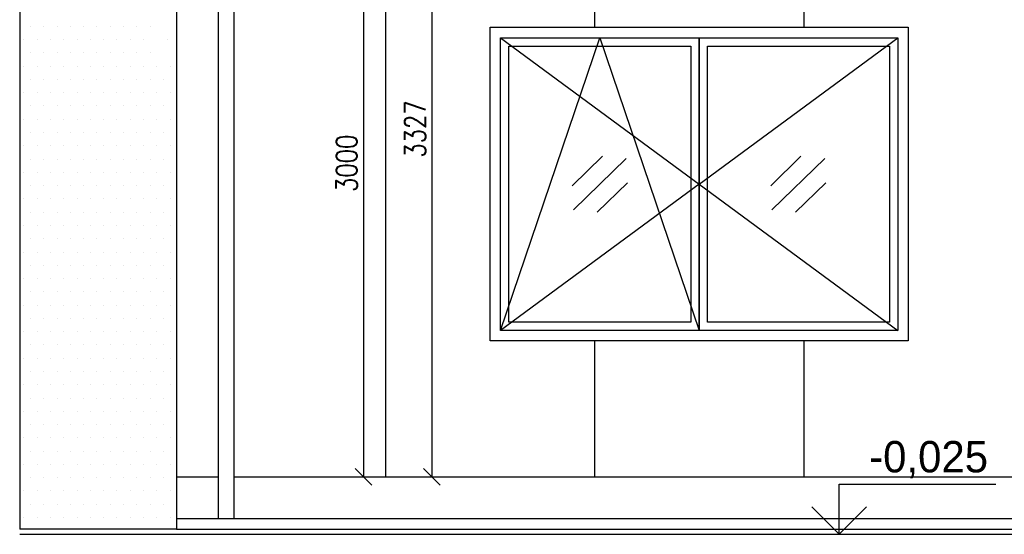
# Model space of a CAD drawing. Header units: millimetres. Extents: x 161070 to 520640, y 9197 to 248394.
# Tile 12 of 137: x 186647 to 191357, y 40480 to 42942. Entities that reach past the tile are written whole.
import ezdxf
from ezdxf.enums import TextEntityAlignment as Align

# ---------------------------------------------------------------- set-up
doc = ezdxf.new("R2010")
doc.units = ezdxf.units.MM
doc.header["$LTSCALE"] = 10
doc.layers.get('Defpoints').update_dxf_attribs({"color": 252})
doc.layers.add('VZT-koty', color=4, linetype='Continuous', lineweight=25)
doc.styles.add('laplan N', font='txt')
doc.styles.add('Romans', font='romans.shx', dxfattribs={"width": 0.8})
doc.dimstyles.new('Standa 50', dxfattribs={"dimtxt": 100, "dimasz": 80, "dimexe": 0, "dimexo": 30, "dimgap": 30, "dimtad": 1, "dimdec": 0, "dimrnd": 1, "dimdsep": 46, "dimtxsty": 'Romans', "dimblk": 'OBLIQUE', "dimcen": 0, "dimclrd": 256, "dimclre": 256, "dimclrt": 256, "dimadec": 0, "dimazin": 0, "dimtfac": 1, "dimtdec": 0, "dimtofl": 0, "dimtmove": 0, "dimatfit": 3, "dimldrblk": 'OBLIQUE', "dimfxl": 1, "dimtvp": 1.1, "dimtolj": 1, "dimlwd": -1, "dimlwe": -1, "dimarcsym": 0})

# ---------------------------------------------------------------- blocks, each defined once
blk = doc.blocks.new('_OBLIQUE')
at = {"color": 0, "linetype": 'ByBlock'}
blk.add_line((-0.5, -0.5), (0.5, 0.5), dxfattribs=at)
blk = doc.blocks.new('*D3662')
at = {"layer": 'Defpoints', "color": 0}
for p in [(187674.7, 43755.2), (187672.2, 40755.5), (188291.5, 40755.5)]:
    blk.add_point(p, dxfattribs=at)
at = {"layer": 'VZT-koty'}
for p, q in [((187704.7, 43755.2), (188291.5, 43755.2)), ((188291.5, 43755.2), (188291.5, 40755.5)), ((187702.2, 40755.5), (188291.5, 40755.5))]:
    blk.add_line(p, q, dxfattribs=at)
at = {"layer": 'VZT-koty', "xscale": 80, "yscale": 80, "zscale": 80}
for p, rotation in [((188291.5, 43755.2), 90), ((188291.5, 40755.5), 270)]:
    blk.add_blockref('_OBLIQUE', p, dxfattribs=dict(at, rotation=rotation))
at = {"layer": 'VZT-koty', "insert": (188211.5, 42255.3), "char_height": 100, "attachment_point": 5, "rotation": 90, "style": 'Romans'}
blk.add_mtext('\\A1;3000', dxfattribs=at)
blk = doc.blocks.new('*D3663')
at = {"layer": 'Defpoints', "color": 0}
for p in [(187674.7, 44082.7), (187702.2, 40755.5), (188619, 40755.5)]:
    blk.add_point(p, dxfattribs=at)
at = {"layer": 'VZT-koty'}
for p, q in [((187704.7, 44082.7), (188619, 44082.7)), ((188619, 44082.7), (188619, 40755.5)), ((187732.2, 40755.5), (188619, 40755.5))]:
    blk.add_line(p, q, dxfattribs=at)
at = {"layer": 'VZT-koty', "xscale": 80, "yscale": 80, "zscale": 80}
for p, rotation in [((188619, 44082.7), 90), ((188619, 40755.5), 270)]:
    blk.add_blockref('_OBLIQUE', p, dxfattribs=dict(at, rotation=rotation))
at = {"layer": 'VZT-koty', "insert": (188539, 42419.1), "char_height": 100, "attachment_point": 5, "rotation": 90, "style": 'Romans'}
blk.add_mtext('\\A1;3327', dxfattribs=at)

msp = doc.modelspace()

# ---------------------------------------------------------------- linework, layer by layer
for p, q in [((186647.2, 52177.5), (186647.2, 40505.5)), ((187397.2, 51764.4), (187397.2, 40505.5)), ((187597.2, 44906), (187597.2, 40555.5)), ((187672.2, 44906), (187672.2, 40555.5)), ((188397.2, 44906), (188397.2, 40755.5)), ((189397.2, 44906), (189397.2, 42905.5)), ((190397.2, 44906), (190397.2, 42905.5)), ((186647.2, 42910.3), (186647.2, 42910.3)), ((186699.4, 42910.3), (186699.4, 42910.3)), ((186762.9, 42910.3), (186762.9, 42910.3)), ((186826.4, 42910.3), (186826.4, 42910.3)), ((186889.9, 42910.3), (186889.9, 42910.3)), ((186953.4, 42910.3), (186953.4, 42910.3)), ((187016.9, 42910.3), (187016.9, 42910.3)), ((187080.4, 42910.3), (187080.4, 42910.3)), ((187143.9, 42910.3), (187143.9, 42910.3)), ((187207.4, 42910.3), (187207.4, 42910.3)), ((187270.9, 42910.3), (187270.9, 42910.3)), ((188897.2, 42905.5), (190897.2, 42905.5)), ((188897.2, 41405.5), (188897.2, 42905.5)), ((190897.2, 42905.5), (190897.2, 41405.5)), ((186647.2, 42846.8), (186647.2, 42846.8)), ((186667.7, 42846.8), (186667.7, 42846.8)), ((186731.2, 42846.8), (186731.2, 42846.8)), ((186794.7, 42846.8), (186794.7, 42846.8)), ((186858.2, 42846.8), (186858.2, 42846.8)), ((186921.7, 42846.8), (186921.7, 42846.8)), ((186985.2, 42846.8), (186985.2, 42846.8)), ((187048.7, 42846.8), (187048.7, 42846.8)), ((187112.2, 42846.8), (187112.2, 42846.8)), ((187175.7, 42846.8), (187175.7, 42846.8)), ((187239.2, 42846.8), (187239.2, 42846.8)), ((187352.7, 42846.8), (187352.7, 42846.8)), ((188947.2, 42855.5), (189897.2, 42855.5)), ((188947.2, 41455.5), (188947.2, 42855.5)), ((188947.2, 42855.5), (189897.2, 42155.5)), ((188947.2, 41455.5), (189422.2, 42855.5)), ((188987.2, 42815.5), (189857.2, 42815.5)), ((188987.2, 41495.5), (188987.2, 42815.5)), ((189422.2, 42855.5), (189897.2, 41455.5)), ((189857.2, 42815.5), (189857.2, 41495.5)), ((189897.2, 42855.5), (190847.2, 42855.5)), ((189897.2, 41455.5), (189897.2, 42855.5)), ((189897.2, 42855.5), (189897.2, 41455.5)), ((189897.2, 42155.5), (190847.2, 42855.5)), ((189937.2, 42815.5), (190807.2, 42815.5)), ((189937.2, 41495.5), (189937.2, 42815.5)), ((190807.2, 42815.5), (190807.2, 41495.5)), ((190847.2, 42855.5), (190847.2, 41455.5)), ((186647.2, 42783.3), (186647.2, 42783.3)), ((186699.4, 42783.3), (186699.4, 42783.3)), ((186762.9, 42783.3), (186762.9, 42783.3)), ((186826.4, 42783.3), (186826.4, 42783.3)), ((186889.9, 42783.3), (186889.9, 42783.3)), ((186953.4, 42783.3), (186953.4, 42783.3)), ((187016.9, 42783.3), (187016.9, 42783.3)), ((187080.4, 42783.3), (187080.4, 42783.3)), ((187143.9, 42783.3), (187143.9, 42783.3)), ((187207.4, 42783.3), (187207.4, 42783.3)), ((187270.9, 42783.3), (187270.9, 42783.3)), ((186647.2, 42719.8), (186647.2, 42719.8)), ((186667.7, 42719.8), (186667.7, 42719.8)), ((186731.2, 42719.8), (186731.2, 42719.8)), ((186794.7, 42719.8), (186794.7, 42719.8)), ((186858.2, 42719.8), (186858.2, 42719.8)), ((186921.7, 42719.8), (186921.7, 42719.8)), ((186985.2, 42719.8), (186985.2, 42719.8)), ((187048.7, 42719.8), (187048.7, 42719.8)), ((187112.2, 42719.8), (187112.2, 42719.8)), ((187175.7, 42719.8), (187175.7, 42719.8)), ((187239.2, 42719.8), (187239.2, 42719.8)), ((187302.7, 42719.8), (187302.7, 42719.8)), ((187366.2, 42719.8), (187366.2, 42719.8)), ((186647.2, 42656.3), (186647.2, 42656.3)), ((186699.4, 42656.3), (186699.4, 42656.3)), ((186762.9, 42656.3), (186762.9, 42656.3)), ((186826.4, 42656.3), (186826.4, 42656.3)), ((186889.9, 42656.3), (186889.9, 42656.3)), ((186953.4, 42656.3), (186953.4, 42656.3)), ((187016.9, 42656.3), (187016.9, 42656.3)), ((187080.4, 42656.3), (187080.4, 42656.3)), ((187143.9, 42656.3), (187143.9, 42656.3)), ((187207.4, 42656.3), (187207.4, 42656.3)), ((187270.9, 42656.3), (187270.9, 42656.3)), ((187334.4, 42656.3), (187334.4, 42656.3)), ((186647.2, 42592.8), (186647.2, 42592.8)), ((186667.7, 42592.8), (186667.7, 42592.8)), ((186731.2, 42592.8), (186731.2, 42592.8)), ((186794.7, 42592.8), (186794.7, 42592.8)), ((186858.2, 42592.8), (186858.2, 42592.8)), ((186921.7, 42592.8), (186921.7, 42592.8)), ((186985.2, 42592.8), (186985.2, 42592.8)), ((187048.7, 42592.8), (187048.7, 42592.8)), ((187112.2, 42592.8), (187112.2, 42592.8)), ((187175.7, 42592.8), (187175.7, 42592.8)), ((187239.2, 42592.8), (187239.2, 42592.8)), ((187302.7, 42592.8), (187302.7, 42592.8)), ((187366.2, 42592.8), (187366.2, 42592.8)), ((186647.2, 42529.3), (186647.2, 42529.3)), ((186647.2, 42529.3), (186647.2, 42529.3)), ((186699.4, 42529.3), (186699.4, 42529.3)), ((186762.9, 42529.3), (186762.9, 42529.3)), ((186826.4, 42529.3), (186826.4, 42529.3)), ((186889.9, 42529.3), (186889.9, 42529.3)), ((186953.4, 42529.3), (186953.4, 42529.3)), ((187016.9, 42529.3), (187016.9, 42529.3)), ((187080.4, 42529.3), (187080.4, 42529.3)), ((187143.9, 42529.3), (187143.9, 42529.3)), ((187207.4, 42529.3), (187207.4, 42529.3)), ((187270.9, 42529.3), (187270.9, 42529.3)), ((187334.4, 42529.3), (187334.4, 42529.3)), ((186647.2, 42465.8), (186647.2, 42465.8)), ((186667.7, 42465.8), (186667.7, 42465.8)), ((186731.2, 42465.8), (186731.2, 42465.8)), ((186794.7, 42465.8), (186794.7, 42465.8)), ((186858.2, 42465.8), (186858.2, 42465.8)), ((186921.7, 42465.8), (186921.7, 42465.8)), ((186985.2, 42465.8), (186985.2, 42465.8)), ((187048.7, 42465.8), (187048.7, 42465.8)), ((187112.2, 42465.8), (187112.2, 42465.8)), ((187175.7, 42465.8), (187175.7, 42465.8)), ((187239.2, 42465.8), (187239.2, 42465.8)), ((187302.7, 42465.8), (187302.7, 42465.8)), ((187366.2, 42465.8), (187366.2, 42465.8)), ((186647.2, 42402.3), (186647.2, 42402.3)), ((186699.4, 42402.3), (186699.4, 42402.3)), ((186762.9, 42402.3), (186762.9, 42402.3)), ((186826.4, 42402.3), (186826.4, 42402.3)), ((186889.9, 42402.3), (186889.9, 42402.3)), ((186953.4, 42402.3), (186953.4, 42402.3)), ((187016.9, 42402.3), (187016.9, 42402.3)), ((187080.4, 42402.3), (187080.4, 42402.3)), ((187143.9, 42402.3), (187143.9, 42402.3)), ((187207.4, 42402.3), (187207.4, 42402.3)), ((187270.9, 42402.3), (187270.9, 42402.3)), ((187334.4, 42402.3), (187334.4, 42402.3)), ((186647.2, 42338.8), (186647.2, 42338.8)), ((186667.7, 42338.8), (186667.7, 42338.8)), ((186731.2, 42338.8), (186731.2, 42338.8)), ((186794.7, 42338.8), (186794.7, 42338.8)), ((186858.2, 42338.8), (186858.2, 42338.8)), ((186921.7, 42338.8), (186921.7, 42338.8)), ((186985.2, 42338.8), (186985.2, 42338.8)), ((187048.7, 42338.8), (187048.7, 42338.8)), ((187112.2, 42338.8), (187112.2, 42338.8)), ((187175.7, 42338.8), (187175.7, 42338.8)), ((187239.2, 42338.8), (187239.2, 42338.8)), ((187302.7, 42338.8), (187302.7, 42338.8)), ((187366.2, 42338.8), (187366.2, 42338.8)), ((186647.2, 42275.3), (186647.2, 42275.3)), ((186699.4, 42275.3), (186699.4, 42275.3)), ((186762.9, 42275.3), (186762.9, 42275.3)), ((186826.4, 42275.3), (186826.4, 42275.3)), ((186889.9, 42275.3), (186889.9, 42275.3)), ((186953.4, 42275.3), (186953.4, 42275.3)), ((187016.9, 42275.3), (187016.9, 42275.3)), ((187080.4, 42275.3), (187080.4, 42275.3)), ((187143.9, 42275.3), (187143.9, 42275.3)), ((187207.4, 42275.3), (187207.4, 42275.3)), ((187270.9, 42275.3), (187270.9, 42275.3)), ((187334.4, 42275.3), (187334.4, 42275.3)), ((189290.4, 42147.9), (189434.4, 42288.6)), ((189295.6, 42032.9), (189548.7, 42278.1)), ((190240.4, 42147.9), (190384.4, 42288.6)), ((190245.6, 42032.9), (190498.7, 42278.1)), ((186647.2, 42211.8), (186647.2, 42211.8)), ((186667.7, 42211.8), (186667.7, 42211.8)), ((186731.2, 42211.8), (186731.2, 42211.8)), ((186731.2, 42211.8), (186731.2, 42211.8)), ((186794.7, 42211.8), (186794.7, 42211.8)), ((186858.2, 42211.8), (186858.2, 42211.8)), ((186921.7, 42211.8), (186921.7, 42211.8)), ((186985.2, 42211.8), (186985.2, 42211.8)), ((187048.7, 42211.8), (187048.7, 42211.8)), ((187112.2, 42211.8), (187112.2, 42211.8)), ((187175.7, 42211.8), (187175.7, 42211.8)), ((187239.2, 42211.8), (187239.2, 42211.8)), ((187302.7, 42211.8), (187302.7, 42211.8)), ((187366.2, 42211.8), (187366.2, 42211.8)), ((189897.2, 42155.5), (188947.2, 41455.5)), ((189408.9, 42021.8), (189554, 42161.6)), ((189897.2, 42155.5), (190847.2, 41455.5)), ((190358.9, 42021.8), (190504, 42161.6)), ((186647.2, 42148.3), (186647.2, 42148.3)), ((186699.4, 42148.3), (186699.4, 42148.3)), ((186762.9, 42148.3), (186762.9, 42148.3)), ((186826.4, 42148.3), (186826.4, 42148.3)), ((186889.9, 42148.3), (186889.9, 42148.3)), ((186953.4, 42148.3), (186953.4, 42148.3)), ((187016.9, 42148.3), (187016.9, 42148.3)), ((187080.4, 42148.3), (187080.4, 42148.3)), ((187143.9, 42148.3), (187143.9, 42148.3)), ((187207.4, 42148.3), (187207.4, 42148.3)), ((187270.9, 42148.3), (187270.9, 42148.3)), ((187334.4, 42148.3), (187334.4, 42148.3)), ((186647.2, 42084.8), (186647.2, 42084.8)), ((186667.7, 42084.8), (186667.7, 42084.8)), ((186731.2, 42084.8), (186731.2, 42084.8)), ((186794.7, 42084.8), (186794.7, 42084.8)), ((186858.2, 42084.8), (186858.2, 42084.8)), ((186921.7, 42084.8), (186921.7, 42084.8)), ((186985.2, 42084.8), (186985.2, 42084.8)), ((187048.7, 42084.8), (187048.7, 42084.8)), ((187112.2, 42084.8), (187112.2, 42084.8)), ((187175.7, 42084.8), (187175.7, 42084.8)), ((187239.2, 42084.8), (187239.2, 42084.8)), ((187302.7, 42084.8), (187302.7, 42084.8)), ((187366.2, 42084.8), (187366.2, 42084.8)), ((186647.2, 42021.3), (186647.2, 42021.3)), ((186699.4, 42021.3), (186699.4, 42021.3)), ((186762.9, 42021.3), (186762.9, 42021.3)), ((186826.4, 42021.3), (186826.4, 42021.3)), ((186889.9, 42021.3), (186889.9, 42021.3)), ((186953.4, 42021.3), (186953.4, 42021.3)), ((187016.9, 42021.3), (187016.9, 42021.3)), ((187080.4, 42021.3), (187080.4, 42021.3)), ((187143.9, 42021.3), (187143.9, 42021.3)), ((187207.4, 42021.3), (187207.4, 42021.3)), ((187270.9, 42021.3), (187270.9, 42021.3)), ((187334.4, 42021.3), (187334.4, 42021.3)), ((186647.2, 41957.8), (186647.2, 41957.8)), ((186667.7, 41957.8), (186667.7, 41957.8)), ((186731.2, 41957.8), (186731.2, 41957.8)), ((186794.7, 41957.8), (186794.7, 41957.8)), ((186858.2, 41957.8), (186858.2, 41957.8)), ((186921.7, 41957.8), (186921.7, 41957.8)), ((186985.2, 41957.8), (186985.2, 41957.8)), ((187048.7, 41957.8), (187048.7, 41957.8)), ((187112.2, 41957.8), (187112.2, 41957.8)), ((187175.7, 41957.8), (187175.7, 41957.8)), ((187239.2, 41957.8), (187239.2, 41957.8)), ((187302.7, 41957.8), (187302.7, 41957.8)), ((187366.2, 41957.8), (187366.2, 41957.8)), ((186647.2, 41894.3), (186647.2, 41894.3)), ((186699.4, 41894.3), (186699.4, 41894.3)), ((186762.9, 41894.3), (186762.9, 41894.3)), ((186826.4, 41894.3), (186826.4, 41894.3)), ((186826.4, 41894.3), (186826.4, 41894.3)), ((186889.9, 41894.3), (186889.9, 41894.3)), ((186953.4, 41894.3), (186953.4, 41894.3)), ((187016.9, 41894.3), (187016.9, 41894.3)), ((187080.4, 41894.3), (187080.4, 41894.3)), ((187143.9, 41894.3), (187143.9, 41894.3)), ((187207.4, 41894.3), (187207.4, 41894.3)), ((187270.9, 41894.3), (187270.9, 41894.3)), ((187334.4, 41894.3), (187334.4, 41894.3)), ((186647.2, 41830.8), (186647.2, 41830.8)), ((186667.7, 41830.8), (186667.7, 41830.8)), ((186731.2, 41830.8), (186731.2, 41830.8)), ((186794.7, 41830.8), (186794.7, 41830.8)), ((186858.2, 41830.8), (186858.2, 41830.8)), ((186921.7, 41830.8), (186921.7, 41830.8)), ((186985.2, 41830.8), (186985.2, 41830.8)), ((187048.7, 41830.8), (187048.7, 41830.8)), ((187112.2, 41830.8), (187112.2, 41830.8)), ((187175.7, 41830.8), (187175.7, 41830.8)), ((187239.2, 41830.8), (187239.2, 41830.8)), ((187302.7, 41830.8), (187302.7, 41830.8)), ((187366.2, 41830.8), (187366.2, 41830.8)), ((186647.2, 41767.3), (186647.2, 41767.3)), ((186699.4, 41767.3), (186699.4, 41767.3)), ((186762.9, 41767.3), (186762.9, 41767.3)), ((186826.4, 41767.3), (186826.4, 41767.3)), ((186889.9, 41767.3), (186889.9, 41767.3)), ((186953.4, 41767.3), (186953.4, 41767.3)), ((187016.9, 41767.3), (187016.9, 41767.3)), ((187080.4, 41767.3), (187080.4, 41767.3)), ((187143.9, 41767.3), (187143.9, 41767.3)), ((187207.4, 41767.3), (187207.4, 41767.3)), ((187270.9, 41767.3), (187270.9, 41767.3)), ((187334.4, 41767.3), (187334.4, 41767.3)), ((186647.2, 41703.8), (186647.2, 41703.8)), ((186667.7, 41703.8), (186667.7, 41703.8)), ((186731.2, 41703.8), (186731.2, 41703.8)), ((186794.7, 41703.8), (186794.7, 41703.8)), ((186858.2, 41703.8), (186858.2, 41703.8)), ((186921.7, 41703.8), (186921.7, 41703.8)), ((186985.2, 41703.8), (186985.2, 41703.8)), ((187048.7, 41703.8), (187048.7, 41703.8)), ((187112.2, 41703.8), (187112.2, 41703.8)), ((187175.7, 41703.8), (187175.7, 41703.8)), ((187239.2, 41703.8), (187239.2, 41703.8)), ((187302.7, 41703.8), (187302.7, 41703.8)), ((187366.2, 41703.8), (187366.2, 41703.8)), ((186647.2, 41640.3), (186647.2, 41640.3)), ((186699.4, 41640.3), (186699.4, 41640.3)), ((186762.9, 41640.3), (186762.9, 41640.3)), ((186826.4, 41640.3), (186826.4, 41640.3)), ((186889.9, 41640.3), (186889.9, 41640.3)), ((186953.4, 41640.3), (186953.4, 41640.3)), ((187016.9, 41640.3), (187016.9, 41640.3)), ((187080.4, 41640.3), (187080.4, 41640.3)), ((187143.9, 41640.3), (187143.9, 41640.3)), ((187207.4, 41640.3), (187207.4, 41640.3)), ((187270.9, 41640.3), (187270.9, 41640.3)), ((187334.4, 41640.3), (187334.4, 41640.3)), ((186647.2, 41576.8), (186647.2, 41576.8)), ((186667.7, 41576.8), (186667.7, 41576.8)), ((186731.2, 41576.8), (186731.2, 41576.8)), ((186794.7, 41576.8), (186794.7, 41576.8)), ((186858.2, 41576.8), (186858.2, 41576.8)), ((186921.7, 41576.8), (186921.7, 41576.8)), ((186921.7, 41576.8), (186921.7, 41576.8)), ((186985.2, 41576.8), (186985.2, 41576.8)), ((187048.7, 41576.8), (187048.7, 41576.8)), ((187112.2, 41576.8), (187112.2, 41576.8)), ((187175.7, 41576.8), (187175.7, 41576.8)), ((187239.2, 41576.8), (187239.2, 41576.8)), ((187302.7, 41576.8), (187302.7, 41576.8)), ((187366.2, 41576.8), (187366.2, 41576.8)), ((186647.2, 41513.3), (186647.2, 41513.3)), ((186699.4, 41513.3), (186699.4, 41513.3)), ((186762.9, 41513.3), (186762.9, 41513.3)), ((186826.4, 41513.3), (186826.4, 41513.3)), ((186889.9, 41513.3), (186889.9, 41513.3)), ((186953.4, 41513.3), (186953.4, 41513.3)), ((187016.9, 41513.3), (187016.9, 41513.3)), ((187080.4, 41513.3), (187080.4, 41513.3)), ((187143.9, 41513.3), (187143.9, 41513.3)), ((187207.4, 41513.3), (187207.4, 41513.3)), ((187270.9, 41513.3), (187270.9, 41513.3)), ((187334.4, 41513.3), (187334.4, 41513.3)), ((189857.2, 41495.5), (188987.2, 41495.5)), ((190807.2, 41495.5), (189937.2, 41495.5)), ((186647.2, 41449.8), (186647.2, 41449.8)), ((186667.7, 41449.8), (186667.7, 41449.8)), ((186731.2, 41449.8), (186731.2, 41449.8)), ((186794.7, 41449.8), (186794.7, 41449.8)), ((186858.2, 41449.8), (186858.2, 41449.8)), ((186921.7, 41449.8), (186921.7, 41449.8)), ((186985.2, 41449.8), (186985.2, 41449.8)), ((187048.7, 41449.8), (187048.7, 41449.8)), ((187112.2, 41449.8), (187112.2, 41449.8)), ((187175.7, 41449.8), (187175.7, 41449.8)), ((187239.2, 41449.8), (187239.2, 41449.8)), ((187302.7, 41449.8), (187302.7, 41449.8)), ((187366.2, 41449.8), (187366.2, 41449.8)), ((189897.2, 41455.5), (188947.2, 41455.5)), ((190847.2, 41455.5), (189897.2, 41455.5)), ((190897.2, 41405.5), (188897.2, 41405.5)), ((189397.2, 41405.5), (189397.2, 40755.5)), ((190397.2, 41405.5), (190397.2, 40755.5)), ((186647.2, 41386.3), (186647.2, 41386.3)), ((186699.4, 41386.3), (186699.4, 41386.3)), ((186762.9, 41386.3), (186762.9, 41386.3)), ((186826.4, 41386.3), (186826.4, 41386.3)), ((186889.9, 41386.3), (186889.9, 41386.3)), ((186953.4, 41386.3), (186953.4, 41386.3)), ((187016.9, 41386.3), (187016.9, 41386.3)), ((187080.4, 41386.3), (187080.4, 41386.3)), ((187143.9, 41386.3), (187143.9, 41386.3)), ((187207.4, 41386.3), (187207.4, 41386.3)), ((187270.9, 41386.3), (187270.9, 41386.3)), ((187334.4, 41386.3), (187334.4, 41386.3)), ((186647.2, 41322.8), (186647.2, 41322.8)), ((186667.7, 41322.8), (186667.7, 41322.8)), ((186731.2, 41322.8), (186731.2, 41322.8)), ((186794.7, 41322.8), (186794.7, 41322.8)), ((186858.2, 41322.8), (186858.2, 41322.8)), ((186921.7, 41322.8), (186921.7, 41322.8)), ((186985.2, 41322.8), (186985.2, 41322.8)), ((187048.7, 41322.8), (187048.7, 41322.8)), ((187112.2, 41322.8), (187112.2, 41322.8)), ((187175.7, 41322.8), (187175.7, 41322.8)), ((187239.2, 41322.8), (187239.2, 41322.8)), ((187302.7, 41322.8), (187302.7, 41322.8)), ((187366.2, 41322.8), (187366.2, 41322.8)), ((186647.2, 41259.3), (186647.2, 41259.3)), ((186699.4, 41259.3), (186699.4, 41259.3)), ((186762.9, 41259.3), (186762.9, 41259.3)), ((186826.4, 41259.3), (186826.4, 41259.3)), ((186889.9, 41259.3), (186889.9, 41259.3)), ((186953.4, 41259.3), (186953.4, 41259.3)), ((187016.9, 41259.3), (187016.9, 41259.3)), ((187016.9, 41259.3), (187016.9, 41259.3)), ((187080.4, 41259.3), (187080.4, 41259.3)), ((187143.9, 41259.3), (187143.9, 41259.3)), ((187207.4, 41259.3), (187207.4, 41259.3)), ((187270.9, 41259.3), (187270.9, 41259.3)), ((187334.4, 41259.3), (187334.4, 41259.3)), ((186647.2, 41195.8), (186647.2, 41195.8)), ((186667.7, 41195.8), (186667.7, 41195.8)), ((186731.2, 41195.8), (186731.2, 41195.8)), ((186794.7, 41195.8), (186794.7, 41195.8)), ((186858.2, 41195.8), (186858.2, 41195.8)), ((186921.7, 41195.8), (186921.7, 41195.8)), ((186985.2, 41195.8), (186985.2, 41195.8)), ((187048.7, 41195.8), (187048.7, 41195.8)), ((187112.2, 41195.8), (187112.2, 41195.8)), ((187175.7, 41195.8), (187175.7, 41195.8)), ((187239.2, 41195.8), (187239.2, 41195.8)), ((187302.7, 41195.8), (187302.7, 41195.8)), ((187366.2, 41195.8), (187366.2, 41195.8)), ((186647.2, 41132.3), (186647.2, 41132.3)), ((186699.4, 41132.3), (186699.4, 41132.3)), ((186762.9, 41132.3), (186762.9, 41132.3)), ((186826.4, 41132.3), (186826.4, 41132.3)), ((186889.9, 41132.3), (186889.9, 41132.3)), ((186953.4, 41132.3), (186953.4, 41132.3)), ((187016.9, 41132.3), (187016.9, 41132.3)), ((187080.4, 41132.3), (187080.4, 41132.3)), ((187143.9, 41132.3), (187143.9, 41132.3)), ((187207.4, 41132.3), (187207.4, 41132.3)), ((187270.9, 41132.3), (187270.9, 41132.3)), ((187334.4, 41132.3), (187334.4, 41132.3)), ((186647.2, 41068.8), (186647.2, 41068.8)), ((186667.7, 41068.8), (186667.7, 41068.8)), ((186731.2, 41068.8), (186731.2, 41068.8)), ((186794.7, 41068.8), (186794.7, 41068.8)), ((186858.2, 41068.8), (186858.2, 41068.8)), ((186921.7, 41068.8), (186921.7, 41068.8)), ((186985.2, 41068.8), (186985.2, 41068.8)), ((187048.7, 41068.8), (187048.7, 41068.8)), ((187112.2, 41068.8), (187112.2, 41068.8)), ((187175.7, 41068.8), (187175.7, 41068.8)), ((187239.2, 41068.8), (187239.2, 41068.8)), ((187302.7, 41068.8), (187302.7, 41068.8)), ((187366.2, 41068.8), (187366.2, 41068.8)), ((186647.2, 41005.3), (186647.2, 41005.3)), ((186699.4, 41005.3), (186699.4, 41005.3)), ((186762.9, 41005.3), (186762.9, 41005.3)), ((186826.4, 41005.3), (186826.4, 41005.3)), ((186889.9, 41005.3), (186889.9, 41005.3)), ((186953.4, 41005.3), (186953.4, 41005.3)), ((187016.9, 41005.3), (187016.9, 41005.3)), ((187080.4, 41005.3), (187080.4, 41005.3)), ((187143.9, 41005.3), (187143.9, 41005.3)), ((187207.4, 41005.3), (187207.4, 41005.3)), ((187270.9, 41005.3), (187270.9, 41005.3)), ((187334.4, 41005.3), (187334.4, 41005.3)), ((186647.2, 40941.8), (186647.2, 40941.8)), ((186667.7, 40941.8), (186667.7, 40941.8)), ((186731.2, 40941.8), (186731.2, 40941.8)), ((186794.7, 40941.8), (186794.7, 40941.8)), ((186858.2, 40941.8), (186858.2, 40941.8)), ((186921.7, 40941.8), (186921.7, 40941.8)), ((186985.2, 40941.8), (186985.2, 40941.8)), ((187048.7, 40941.8), (187048.7, 40941.8)), ((187112.2, 40941.8), (187112.2, 40941.8)), ((187112.2, 40941.8), (187112.2, 40941.8)), ((187175.7, 40941.8), (187175.7, 40941.8)), ((187239.2, 40941.8), (187239.2, 40941.8)), ((187302.7, 40941.8), (187302.7, 40941.8)), ((187366.2, 40941.8), (187366.2, 40941.8)), ((186647.2, 40878.3), (186647.2, 40878.3)), ((186699.4, 40878.3), (186699.4, 40878.3)), ((186762.9, 40878.3), (186762.9, 40878.3)), ((186826.4, 40878.3), (186826.4, 40878.3)), ((186889.9, 40878.3), (186889.9, 40878.3)), ((186953.4, 40878.3), (186953.4, 40878.3)), ((187016.9, 40878.3), (187016.9, 40878.3)), ((187080.4, 40878.3), (187080.4, 40878.3)), ((187143.9, 40878.3), (187143.9, 40878.3)), ((187207.4, 40878.3), (187207.4, 40878.3)), ((187270.9, 40878.3), (187270.9, 40878.3)), ((187334.4, 40878.3), (187334.4, 40878.3)), ((186647.2, 40814.8), (186647.2, 40814.8)), ((186667.7, 40814.8), (186667.7, 40814.8)), ((186731.2, 40814.8), (186731.2, 40814.8)), ((186794.7, 40814.8), (186794.7, 40814.8)), ((186858.2, 40814.8), (186858.2, 40814.8)), ((186921.7, 40814.8), (186921.7, 40814.8)), ((186985.2, 40814.8), (186985.2, 40814.8)), ((187048.7, 40814.8), (187048.7, 40814.8)), ((187112.2, 40814.8), (187112.2, 40814.8)), ((187175.7, 40814.8), (187175.7, 40814.8)), ((187239.2, 40814.8), (187239.2, 40814.8)), ((187302.7, 40814.8), (187302.7, 40814.8)), ((187366.2, 40814.8), (187366.2, 40814.8)), ((186647.2, 40751.3), (186647.2, 40751.3)), ((186699.4, 40751.3), (186699.4, 40751.3)), ((186762.9, 40751.3), (186762.9, 40751.3)), ((186826.4, 40751.3), (186826.4, 40751.3)), ((186889.9, 40751.3), (186889.9, 40751.3)), ((186953.4, 40751.3), (186953.4, 40751.3)), ((187016.9, 40751.3), (187016.9, 40751.3)), ((187080.4, 40751.3), (187080.4, 40751.3)), ((187143.9, 40751.3), (187143.9, 40751.3)), ((187207.4, 40751.3), (187207.4, 40751.3)), ((187270.9, 40751.3), (187270.9, 40751.3)), ((187334.4, 40751.3), (187334.4, 40751.3)), ((187397.2, 40755.5), (187597.2, 40755.5)), ((187672.2, 40755.5), (205822.2, 40755.5)), ((186647.2, 40687.8), (186647.2, 40687.8)), ((186667.7, 40687.8), (186667.7, 40687.8)), ((186731.2, 40687.8), (186731.2, 40687.8)), ((186794.7, 40687.8), (186794.7, 40687.8)), ((186858.2, 40687.8), (186858.2, 40687.8)), ((186921.7, 40687.8), (186921.7, 40687.8)), ((186985.2, 40687.8), (186985.2, 40687.8)), ((187048.7, 40687.8), (187048.7, 40687.8)), ((187112.2, 40687.8), (187112.2, 40687.8)), ((187175.7, 40687.8), (187175.7, 40687.8)), ((187239.2, 40687.8), (187239.2, 40687.8)), ((187302.7, 40687.8), (187302.7, 40687.8)), ((187366.2, 40687.8), (187366.2, 40687.8)), ((186647.2, 40624.3), (186647.2, 40624.3)), ((186699.4, 40624.3), (186699.4, 40624.3)), ((186762.9, 40624.3), (186762.9, 40624.3)), ((186826.4, 40624.3), (186826.4, 40624.3)), ((186889.9, 40624.3), (186889.9, 40624.3)), ((186953.4, 40624.3), (186953.4, 40624.3)), ((187016.9, 40624.3), (187016.9, 40624.3)), ((187080.4, 40624.3), (187080.4, 40624.3)), ((187143.9, 40624.3), (187143.9, 40624.3)), ((187207.4, 40624.3), (187207.4, 40624.3)), ((187207.4, 40624.3), (187207.4, 40624.3)), ((187270.9, 40624.3), (187270.9, 40624.3)), ((187334.4, 40624.3), (187334.4, 40624.3)), ((186647.2, 40560.8), (186647.2, 40560.8)), ((186667.7, 40560.8), (186667.7, 40560.8)), ((186731.2, 40560.8), (186731.2, 40560.8)), ((186794.7, 40560.8), (186794.7, 40560.8)), ((186858.2, 40560.8), (186858.2, 40560.8)), ((186921.7, 40560.8), (186921.7, 40560.8)), ((186985.2, 40560.8), (186985.2, 40560.8)), ((187048.7, 40560.8), (187048.7, 40560.8)), ((187112.2, 40560.8), (187112.2, 40560.8)), ((187175.7, 40560.8), (187175.7, 40560.8)), ((187239.2, 40560.8), (187239.2, 40560.8)), ((187302.7, 40560.8), (187302.7, 40560.8)), ((187366.2, 40560.8), (187366.2, 40560.8)), ((187366.2, 40560.8), (187366.2, 40560.8)), ((187397.2, 40555.5), (206697.2, 40555.5)), ((187397.2, 40505.5), (186647.2, 40505.5)), ((187397.2, 40505.5), (214520, 40505.5))]:
    msp.add_line(p, q)
at = {"color": 253}
for p, q in [((190566.7, 40480.5), (190566.7, 40720.5)), ((190566.7, 40720.5), (190566.7, 40720.5)), ((190566.7, 40720.5), (191316.7, 40720.5)), ((190435.5, 40611.7), (190566.7, 40480.5)), ((190566.7, 40480.5), (190698, 40611.7)), ((186647.2, 40480.5), (215270, 40480.5))]:
    msp.add_line(p, q, dxfattribs=at)

# ---------------------------------------------------------------- texts
at = {"color": 253, "style": 'laplan N'}
msp.add_text('-0,025', height=150, dxfattribs=at).set_placement((191279.2, 40926.7), align=Align.TOP_RIGHT)

# ---------------------------------------------------------------- dimensions: what is measured, and where the dimension line sits
at = {"layer": 'VZT-koty'}
for base, p1, p2, picture, middle in [((188619, 40755.5), (187674.7, 44082.7), (187702.2, 40755.5), '*D3663', (188539, 42419.1)), ((188291.5, 40755.5), (187674.7, 43755.2), (187672.2, 40755.5), '*D3662', (188211.5, 42255.3))]:
    dim = msp.add_linear_dim(base=base, p1=p1, p2=p2, angle=90, dimstyle='Standa 50', dxfattribs=at)
    dim.commit()
    dim.dimension.update_dxf_attribs({"geometry": picture, "text_midpoint": middle})

doc.saveas('drawing.dxf')
